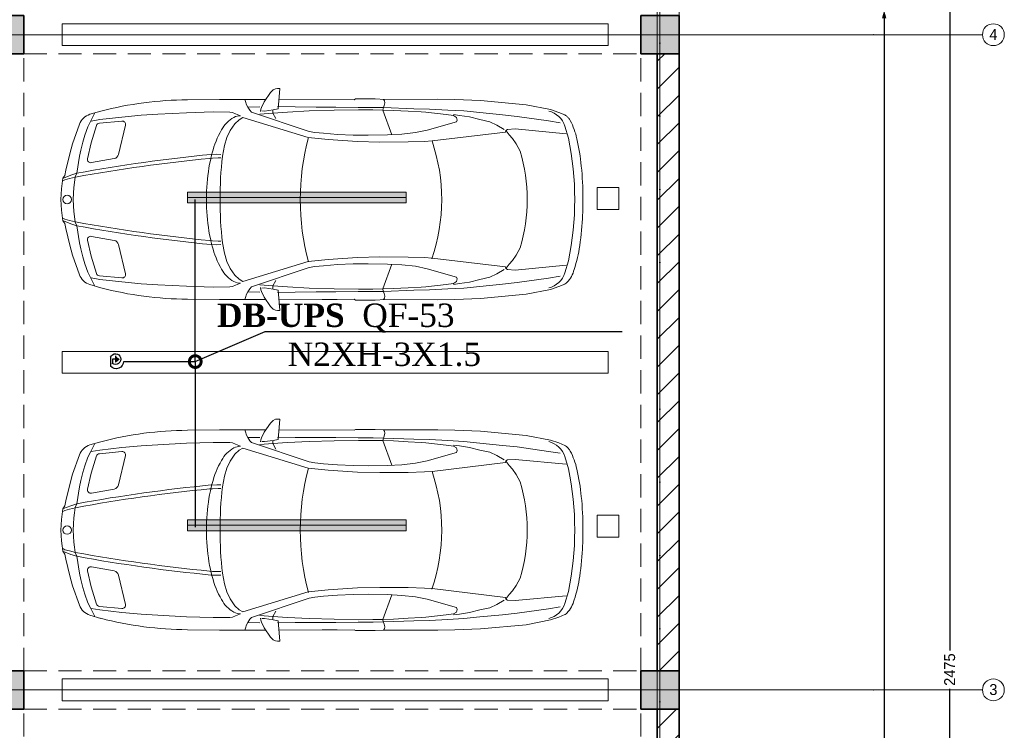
# Model space of a CAD drawing. Header units: inches. Extents: x -101229 to 34922, y -9538 to 27777.
# Tile 52 of 53: x 25906 to 34922, y 5252 to 11760. Entities that reach past the tile are written whole.
import ezdxf
from ezdxf import colors
from ezdxf.entities.mleader import LeaderData, LeaderLine
from ezdxf.enums import TextEntityAlignment as Align
from ezdxf.math import Vec2, Vec3

# ---------------------------------------------------------------- set-up
doc = ezdxf.new("R2010")
doc.units = ezdxf.units.IN
doc.header["$MEASUREMENT"] = 0
doc.linetypes.add('Dot & Dashed', pattern=[670.277762, 317.5, -176.388889, 0, -176.388874])
doc.linetypes.add('Hidden', pattern=[317.5, 211.666667, -105.833333])
for name, color, linetype in [('- განათება', 7, 'Continuous'), ('Dimensioning - General', 7, 'Continuous'), ('Structural - Bearing', 7, 'Continuous'), ('Structural - Grid', 7, 'Continuous')]:
    doc.layers.add(name, color=color, linetype=linetype)
for name, color, linetype, lineweight in [('New_2D Drafting - General_Pen_No__2', 8, 'Continuous', 15), ('New_Interior - Furniture _Pen_No__1', 7, 'Continuous', 13), ('Structural - Bearing_Pen_No__1', 7, 'Continuous', 13), ('Structural - Bearing_Pen_No__20', 1, 'Continuous', 0), ('Structural - Bearing_Pen_No__27', 7, 'Continuous', 35)]:
    doc.layers.add(name, color=color, linetype=linetype, lineweight=lineweight)
for name, color, linetype, lineweight, true_color in [('Structural - Bearing_Pen_No__102', 7, 'Continuous', 13, 0xcccccc), ('Structural - Bearing_Pen_No__161', 7, 'Continuous', 13, 0x6a6a6a), ('Structural - Bearing_Pen_No__28', 7, 'Continuous', 35, 0xa80f02), ('Structural - Bearing_Pen_No__81', 7, 'Continuous', 20, 0x6a6a6a), ('Structural - Grid_Pen_No__81', 7, 'Continuous', 20, 0x6a6a6a)]:
    doc.layers.add(name, color=color, linetype=linetype, lineweight=lineweight, true_color=true_color)
doc.styles.add('CT', font='ARIALN.TTF', dxfattribs={"height": 200})
doc.styles.add('GENERATED_STYLE_3', font='txt')
doc.dimstyles.new('GENERATED_STYLE__1', dxfattribs={"dimtxt": 100, "dimasz": 76, "dimexe": 0.18, "dimexo": 0.0625, "dimgap": 0, "dimtad": 0, "dimdec": 0, "dimlfac": 0.1, "dimzin": 0, "dimdsep": 46, "dimtxsty": 'GENERATED_STYLE_3', "dimblk": 'ARROWHEAD_5', "dimblk1": 'ARROWHEAD_5', "dimblk2": 'ARROWHEAD_5', "dimcen": 0.09, "dimse1": 1, "dimse2": 1, "dimclrd": 7, "dimclre": 7, "dimclrt": 7, "dimadec": 0, "dimazin": 0, "dimtfac": 1, "dimtdec": 4, "dimtmove": 0, "dimatfit": 3, "dimfxl": 1, "dimtolj": 1, "dimtzin": 0, "dimarcsym": 0})
pattern_1 = [(45, (0, 0), (-127.2792, 127.2792), [])]

# ---------------------------------------------------------------- blocks, each defined once
blk = doc.blocks.new('Slab_1', base_point=(-47183.8, 14488))
at = {"layer": 'Structural - Bearing_Pen_No__1', "color": 7, "linetype": 'Continuous', "lineweight": 13, "flags": 128}
blk.add_lwpolyline([(-47183.8, 14488), (1166.2, 14488), (1166.2, 32488), (1166.2, 39238), (-26465.1, 39238), (-29183.8, 32838), (-47183.8, 32838)], close=True, dxfattribs=at)
blk = doc.blocks.new('Wall_5', base_point=(1166.2, 14488))
at = {"layer": 'Structural - Bearing', "linetype": 'Continuous', "lineweight": 0, "true_color": 0x000000}
h = blk.add_hatch(dxfattribs=at)
h.set_pattern_fill('MASONRY_BLOCK', color=18, style=0, pattern_type=2)
h.set_pattern_definition(pattern_1)
h.paths.add_polyline_path([(966.2, 26838), (1166.2, 26838), (1166.2, 32488), (966.2, 32488)])
h = blk.add_hatch(dxfattribs=at)
h.set_pattern_fill('MASONRY_BLOCK', color=18, style=0, pattern_type=2)
h.set_pattern_definition(pattern_1)
h.paths.add_polyline_path([(966.2, 26488), (966.2, 20838), (1166.2, 20838), (1166.2, 26488)])
at = {"layer": 'Structural - Bearing_Pen_No__27', "color": 7, "linetype": 'Continuous', "lineweight": 35, "flags": 128}
for points in [[(966.2, 32488), (966.2, 26838)], [(1166.2, 26838), (1166.2, 32488)], [(966.2, 26488), (966.2, 20838)], [(1166.2, 20838), (1166.2, 26488)]]:
    blk.add_lwpolyline(points, dxfattribs=at)
blk = doc.blocks.new('Column_32', base_point=(-5008.8, 32663))
at = {"layer": 'Structural - Bearing_Pen_No__161', "linetype": 'Continuous', "lineweight": 0, "true_color": 0x6a6a6a}
blk.add_hatch(color=251, dxfattribs=at).paths.add_polyline_path([(-4833.8, 32488), (-4833.8, 32838), (-5183.8, 32838), (-5183.8, 32488)])
at = {"layer": 'Structural - Bearing_Pen_No__20', "color": 1, "linetype": 'Continuous', "lineweight": 0}
for p, q in [((-5008.8, 32743), (-5008.8, 32918)), ((-5088.8, 32663), (-5263.8, 32663)), ((-4928.8, 32663), (-4753.8, 32663)), ((-5008.8, 32583), (-5008.8, 32408))]:
    blk.add_line(p, q, dxfattribs=at)
blk.add_point((-5008.8, 32663), dxfattribs=at)
at = {"layer": 'Structural - Bearing_Pen_No__28', "color": 14, "linetype": 'Continuous', "lineweight": 35, "true_color": 0xa80f02, "flags": 128}
blk.add_lwpolyline([(-4833.8, 32488), (-4833.8, 32838), (-5183.8, 32838), (-5183.8, 32488)], close=True, dxfattribs=at)
blk = doc.blocks.new('Column_34', base_point=(-5008.8, 26663))
at = {"layer": 'Structural - Bearing_Pen_No__161', "linetype": 'Continuous', "lineweight": 0, "true_color": 0x6a6a6a}
blk.add_hatch(color=251, dxfattribs=at).paths.add_polyline_path([(-4833.8, 26488), (-4833.8, 26838), (-5183.8, 26838), (-5183.8, 26488)])
at = {"layer": 'Structural - Bearing_Pen_No__20', "color": 1, "linetype": 'Continuous', "lineweight": 0}
for p, q in [((-5008.8, 26743), (-5008.8, 26918)), ((-5088.8, 26663), (-5263.8, 26663)), ((-4928.8, 26663), (-4753.8, 26663)), ((-5008.8, 26583), (-5008.8, 26408))]:
    blk.add_line(p, q, dxfattribs=at)
blk.add_point((-5008.8, 26663), dxfattribs=at)
at = {"layer": 'Structural - Bearing_Pen_No__28', "color": 14, "linetype": 'Continuous', "lineweight": 35, "true_color": 0xa80f02, "flags": 128}
blk.add_lwpolyline([(-4833.8, 26488), (-4833.8, 26838), (-5183.8, 26838), (-5183.8, 26488)], close=True, dxfattribs=at)
blk = doc.blocks.new('Column_36', base_point=(991.2, 32663))
at = {"layer": 'Structural - Bearing_Pen_No__161', "linetype": 'Continuous', "lineweight": 0, "true_color": 0x6a6a6a}
blk.add_hatch(color=251, dxfattribs=at).paths.add_polyline_path([(1166.2, 32488), (1166.2, 32838), (816.2, 32838), (816.2, 32488)])
at = {"layer": 'Structural - Bearing_Pen_No__20', "color": 1, "linetype": 'Continuous', "lineweight": 0}
for p, q in [((991.2, 32743), (991.2, 32918)), ((911.2, 32663), (736.2, 32663)), ((1071.2, 32663), (1246.2, 32663)), ((991.2, 32583), (991.2, 32408))]:
    blk.add_line(p, q, dxfattribs=at)
blk.add_point((991.2, 32663), dxfattribs=at)
at = {"layer": 'Structural - Bearing_Pen_No__28', "color": 14, "linetype": 'Continuous', "lineweight": 35, "true_color": 0xa80f02, "flags": 128}
blk.add_lwpolyline([(1166.2, 32488), (1166.2, 32838), (816.2, 32838), (816.2, 32488)], close=True, dxfattribs=at)
blk = doc.blocks.new('Column_38', base_point=(991.2, 26663))
at = {"layer": 'Structural - Bearing_Pen_No__161', "linetype": 'Continuous', "lineweight": 0, "true_color": 0x6a6a6a}
blk.add_hatch(color=251, dxfattribs=at).paths.add_polyline_path([(1166.2, 26488), (1166.2, 26838), (816.2, 26838), (816.2, 26488)])
at = {"layer": 'Structural - Bearing_Pen_No__20', "color": 1, "linetype": 'Continuous', "lineweight": 0}
for p, q in [((991.2, 26743), (991.2, 26918)), ((911.2, 26663), (736.2, 26663)), ((1071.2, 26663), (1246.2, 26663)), ((991.2, 26583), (991.2, 26408))]:
    blk.add_line(p, q, dxfattribs=at)
blk.add_point((991.2, 26663), dxfattribs=at)
at = {"layer": 'Structural - Bearing_Pen_No__28', "color": 14, "linetype": 'Continuous', "lineweight": 35, "true_color": 0xa80f02, "flags": 128}
blk.add_lwpolyline([(1166.2, 26488), (1166.2, 26838), (816.2, 26838), (816.2, 26488)], close=True, dxfattribs=at)
blk = doc.blocks.new('Standard grid marker')
at = {"layer": 'Structural - Grid_Pen_No__81', "color": 251, "linetype": 'Continuous', "lineweight": 20, "true_color": 0x6a6a6a}
for q in [(0, 0), (51328.1, 0)]:
    blk.add_line((1000, 0), q, dxfattribs=at)
blk.add_circle((-100, 0), 100, dxfattribs=at)
blk.add_point((1000, 0), dxfattribs=at)
blk.add_point((1000, 0), dxfattribs=at)
at = {"layer": 'Structural - Grid_Pen_No__81', "color": 251, "lineweight": 20, "true_color": 0x6a6a6a, "style": 'GENERATED_STYLE_3'}
for tag, p in [('AC_MarkerText_1_0', (-100, -144)), ('AC_MarkerText_1_1', (52428.1, -144))]:
    blk.add_attdef(tag, text='', height=100, rotation=180, dxfattribs=at).set_placement(p, align=Align.TOP_CENTER)
blk = doc.blocks.new('Standard grid marker_2')
at = {"layer": 'Structural - Grid_Pen_No__81', "color": 251, "linetype": 'Continuous', "lineweight": 20, "true_color": 0x6a6a6a}
blk.add_line((1000, 0), (27734.9, 0), dxfattribs=at)
at = {"layer": 'Structural - Grid_Pen_No__81', "color": 251, "lineweight": 20, "true_color": 0x6a6a6a, "style": 'GENERATED_STYLE_3'}
for tag, p in [('AC_MarkerText_1_0', (-1.5, -46.7)), ('AC_MarkerText_1_1', (28933.4, -46.7))]:
    blk.add_attdef(tag, text='', height=100, rotation=270, dxfattribs=at).set_placement(p, align=Align.TOP_CENTER)
blk = doc.blocks.new('Parking Place')
at = {"layer": 'New_Interior - Furniture _Pen_No__1', "color": 7, "linetype": 'Continuous', "lineweight": 13, "flags": 128}
for points in [[(1400, 4900), (1600, 4900), (1600, 5100), (1400, 5100)], [(4400, 4900), (4600, 4900), (4600, 5100), (4400, 5100)], [(-100, 0), (100, 0), (100, 5000), (-100, 5000)], [(2900, 0), (3100, 0), (3100, 5000), (2900, 5000)], [(5900, 0), (6100, 0), (6100, 5000), (5900, 5000)]]:
    blk.add_lwpolyline(points, close=True, dxfattribs=at)
blk = doc.blocks.new('Car Symbol 27')
at = {"layer": 'New_Interior - Furniture _Pen_No__1', "color": 7, "linetype": 'Continuous', "lineweight": 13}
for p, q in [((-1983.9, 1016.7), (-2004, 1016.7)), ((-2004, 1016.7), (-1988.6, 830.1)), ((-1964.9, 1014.4), (-1983.9, 1016.7)), ((-1944.8, 1004.3), (-1964.9, 1014.4)), ((-1919.1, 979.7), (-1944.8, 1004.3)), ((-3842.3, 905.7), (-4261.3, 866.7)), ((-3606.5, 915.3), (-3842.3, 905.7)), ((-3450, 918.4), (-3606.5, 915.3)), ((-2966.2, 916.5), (-3450, 918.4)), ((-2876.8, 920.8), (-2966.2, 916.5)), ((-2962.8, 904.3), (-2965.1, 886.4)), ((-2954.6, 917.1), (-2962.8, 904.3)), ((-2695.9, 920.8), (-2876.8, 920.8)), ((-2685.9, 914), (-2695.9, 920.8)), ((-1998.6, 917.2), (-2684.7, 914.1)), ((-2392, 914.8), (-2530.4, 914.8)), ((-1861.1, 895.8), (-1919.1, 979.7)), ((-1452.9, 917.2), (-1876.8, 917.1)), ((-1689.1, 897.8), (-1685.5, 917.1)), ((-1158.3, 913.1), (-1452.9, 917.2)), ((-4482.6, 822.9), (-4559.4, 797.3)), ((-4261.3, 866.7), (-4482.6, 822.9)), ((-3542.9, 819.2), (-3688.1, 810.5)), ((-3376.4, 827.9), (-3542.9, 819.2)), ((-3232.2, 831), (-3376.4, 827.9)), ((-3232.2, 831), (-2953.9, 842)), ((-3044.7, 815.7), (-3179.4, 807.8)), ((-2946.2, 819.4), (-3044.7, 815.7)), ((-2946.2, 819.4), (-3028.5, 593.2)), ((-2965.1, 886.4), (-2960.7, 860.7)), ((-2960.7, 860.7), (-2951.8, 839.5)), ((-2857.9, 843.8), (-2953.9, 842)), ((-2951.8, 839.5), (-2946.2, 819.4)), ((-2855.6, 820.2), (-2946.2, 819.4)), ((-2721.6, 843.6), (-2857.9, 843.8)), ((-2725.4, 821.1), (-2855.6, 820.2)), ((-2503.2, 817.7), (-2725.4, 821.1)), ((-2518.2, 846.6), (-2721.6, 843.6)), ((-2338.3, 846.3), (-2518.2, 846.6)), ((-2272.6, 811.5), (-2503.2, 817.7)), ((-2146.2, 848.2), (-2338.3, 846.3)), ((-2074.4, 801.2), (-2272.6, 811.5)), ((-1984.1, 850.2), (-2146.2, 848.2)), ((-1988.6, 830.1), (-1942.8, 821.1)), ((-1942.8, 821.1), (-1863.5, 809.8)), ((-1940.6, 820), (-1940.7, 790.9)), ((-1835.5, 843.2), (-1861.1, 895.8)), ((-1830, 826.5), (-1835.5, 843.2)), ((-1828.9, 806.4), (-1830, 826.5)), ((-1710.4, 846.4), (-1821, 848.8)), ((-1744, 800.6), (-1728.3, 817.4)), ((-1728.3, 817.4), (-1710.4, 846.4)), ((-1710.4, 846.4), (-1700.3, 867.6)), ((-1700.3, 867.6), (-1689.1, 897.8)), ((-4559.4, 797.3), (-4613.8, 774.1)), ((-4178.7, 761), (-4464.9, 720.2)), ((-4042.4, 775.3), (-4178.7, 761)), ((-3835.7, 796.2), (-4042.4, 775.3)), ((-3836.9, 731.4), (-3927.4, 711.5)), ((-3740.8, 755.9), (-3836.9, 731.4)), ((-3688.1, 810.5), (-3835.7, 796.2)), ((-3649.1, 770.2), (-3740.8, 755.9)), ((-3594.3, 778), (-3649.1, 770.2)), ((-3623.4, 751.2), (-3627.8, 727.5)), ((-3627.8, 727.5), (-3621.3, 709.9)), ((-3593.2, 767.9), (-3623.4, 751.2)), ((-3528.4, 777.9), (-3593.2, 767.9)), ((-3340.7, 798.8), (-3528.4, 777.9)), ((-3298.8, 802), (-3340.7, 798.8)), ((-3179.4, 807.8), (-3298.8, 802)), ((-2272.8, 623.8), (-1744, 800.6)), ((-1665.9, 750.2), (-2265.1, 566.8)), ((-1940.7, 790.9), (-2074.4, 801.2)), ((-1940.7, 790.9), (-1968.7, 741.8)), ((-1821, 782), (-1940.7, 790.9)), ((-1863.5, 809.8), (-1838.9, 810.8)), ((-1631.2, 730.1), (-1665.9, 750.2)), ((-1643.5, 767), (-1599.9, 784.8)), ((-1593.7, 694.3), (-1631.2, 730.1)), ((-1599.9, 784.8), (-1570.8, 798.1)), ((-1570.8, 798.1), (-1546.2, 800.3)), ((-1546.2, 800.3), (-1393.1, 802.3)), ((-1393.1, 802.3), (-1150.7, 794.1)), ((-1150.7, 794.1), (-888.1, 780.2)), ((-888.1, 780.2), (-734, 771.1)), ((-734, 771.1), (-558.6, 755.1)), ((-558.6, 755.1), (-356.4, 731.3)), ((-264.4, 779.9), (-366.4, 808.7)), ((-356.4, 731.3), (-275.9, 717.8)), ((-309.9, 792.7), (-273.7, 720)), ((-4647.2, 561.8), (-4614.1, 671.9)), ((-4159.9, 645.9), (-4625.9, 602)), ((-4464.9, 720.2), (-4571, 702.5)), ((-4088.4, 641.3), (-4159.9, 645.9)), ((-4075, 632.4), (-4088.4, 641.3)), ((-4070.6, 617.8), (-4075, 632.4)), ((-3991.2, 681.4), (-4057.1, 642.4)), ((-3927.4, 711.5), (-3991.2, 681.4)), ((-3621.3, 709.9), (-3352.1, 634.5)), ((-3352.1, 634.5), (-3247.1, 612)), ((-1548.7, 631.6), (-1593.7, 694.3)), ((-1519.8, 566.7), (-1548.7, 631.6)), ((-527.7, 412.9), (-590.8, 681.2)), ((-352.2, 699.1), (-558.9, 718)), ((-326.2, 678.2), (-276.9, 520.2)), ((-273.7, 720), (-247, 666.3)), ((-247, 666.3), (-219.2, 588.1)), ((-170.9, 688.4), (-107, 510.6)), ((-4134.4, 557.6), (-4168, 508.5)), ((-4105.3, 591.1), (-4134.4, 557.6)), ((-4077.3, 627.9), (-4105.3, 591.1)), ((-3398.1, 536.3), (-4070.6, 617.8)), ((-3247.1, 612), (-3122, 598.4)), ((-3122, 598.4), (-2990.8, 591.1)), ((-2990.8, 591.1), (-2812.5, 587.9)), ((-2812.5, 587.9), (-2677.3, 589.9)), ((-2445.7, 548.9), (-2714.5, 530.5)), ((-2677.3, 589.9), (-2533.2, 596.3)), ((-2533.2, 596.3), (-2404.7, 606.2)), ((-2265, 566.8), (-2445.7, 548.9)), ((-2404.7, 606.2), (-2324.2, 615)), ((-2324.2, 615), (-2272.8, 623.8)), ((-1496.4, 493), (-1519.8, 566.7)), ((-219.2, 588.1), (-200.3, 525.5)), ((-4168, 508.5), (-4205, 441.5)), ((-3328.4, 532.4), (-3398.1, 536.3)), ((-3178.7, 527.2), (-3328.4, 532.4)), ((-2919.6, 526), (-3178.7, 527.2)), ((-2714.5, 530.5), (-2919.6, 526)), ((-1478.7, 395.7), (-1496.4, 493)), ((-244, 373.6), (-276.9, 520.2)), ((-200.3, 525.5), (-181.4, 452.8)), ((-181.4, 452.8), (-170.3, 395.8)), ((-107, 510.6), (-80.3, 418)), ((-1426.2, 414.6), (-1463, 412.5)), ((-1440.4, 380.1), (-1463, 380.1)), ((-1386.8, 378.5), (-1440.4, 380.1)), ((-1374.8, 412.3), (-1426.2, 414.6)), ((-1360, 376.2), (-1386.8, 378.5)), ((-278.6, 337.5), (-487.9, 375.2)), ((-170.3, 395.8), (-146, 240.5)), ((-46.5, 267.1), (-80.3, 418)), ((-146, 240.5), (-131.5, 206.9)), ((-89.5, 222.8), (-146, 240.5)), ((-133.7, 204.7), (-77.9, 191.2)), ((-131.5, 206.9), (-124.9, 156.6)), ((-23.1, 195.6), (-89.5, 222.8)), ((-77.9, 191.2), (-36.6, 180)), ((-46.5, 267.1), (-35, 221.2)), ((-18.7, 194.4), (-35, 221.2)), ((-124.9, 156.6), (-118.3, 110.8)), ((-118.3, 110.8), (-115, 57.2)), ((-36.6, 180), (-18.7, 169.9)), ((-115, 57.2), (-112.5, 0)), ((-118.3, -110.8), (-115, -57.2)), ((-115, -57.2), (-112.5, 0)), ((-131.5, -206.9), (-124.9, -156.6)), ((-124.9, -156.6), (-118.3, -110.8)), ((-77.9, -191.2), (-36.6, -180)), ((-36.6, -180), (-18.7, -169.9)), ((-170.3, -395.8), (-146, -240.5)), ((-146, -240.5), (-131.5, -206.9)), ((-89.5, -222.8), (-146, -240.5)), ((-133.7, -204.7), (-77.9, -191.2)), ((-23.1, -195.6), (-89.5, -222.8)), ((-46.5, -267.1), (-80.3, -418)), ((-46.5, -267.1), (-35, -221.2)), ((-18.7, -194.4), (-35, -221.2)), ((-278.6, -337.5), (-487.9, -375.2)), ((-4168, -508.5), (-4205, -441.5)), ((-1478.7, -395.7), (-1496.4, -493)), ((-1440.4, -380.1), (-1463, -380.1)), ((-1426.2, -414.6), (-1463, -412.5)), ((-1386.8, -378.5), (-1440.4, -380.1)), ((-1374.8, -412.3), (-1426.2, -414.6)), ((-1360, -376.2), (-1386.8, -378.5)), ((-527.7, -412.9), (-590.8, -681.2)), ((-244, -373.6), (-276.9, -520.2)), ((-181.4, -452.8), (-170.3, -395.8)), ((-107, -510.6), (-80.3, -418)), ((-4134.4, -557.6), (-4168, -508.5)), ((-3398.1, -536.3), (-4070.6, -617.8)), ((-3328.4, -532.4), (-3398.1, -536.3)), ((-3178.7, -527.2), (-3328.4, -532.4)), ((-2919.6, -526), (-3178.7, -527.2)), ((-2714.5, -530.5), (-2919.6, -526)), ((-2445.7, -548.9), (-2714.5, -530.5)), ((-1496.4, -493), (-1519.8, -566.7)), ((-326.2, -678.2), (-276.9, -520.2)), ((-219.2, -588.1), (-200.3, -525.5)), ((-200.3, -525.5), (-181.4, -452.8)), ((-170.9, -688.4), (-107, -510.6)), ((-4647.2, -561.8), (-4614.1, -671.9)), ((-4159.9, -645.9), (-4625.9, -602)), ((-4105.3, -591.1), (-4134.4, -557.6)), ((-4077.3, -627.9), (-4105.3, -591.1)), ((-4070.6, -617.8), (-4075, -632.4)), ((-3352.1, -634.5), (-3247.1, -612)), ((-3247.1, -612), (-3122, -598.4)), ((-3122, -598.4), (-2990.8, -591.1)), ((-2946.2, -819.4), (-3028.5, -593.2)), ((-2990.8, -591.1), (-2812.5, -587.9)), ((-2812.5, -587.9), (-2677.3, -589.9)), ((-2677.3, -589.9), (-2533.2, -596.3)), ((-2533.2, -596.3), (-2404.7, -606.2)), ((-2265, -566.8), (-2445.7, -548.9)), ((-2404.7, -606.2), (-2324.2, -615)), ((-2324.2, -615), (-2272.8, -623.8)), ((-2272.8, -623.8), (-1744, -800.6)), ((-1665.9, -750.2), (-2265.1, -566.8)), ((-1519.8, -566.7), (-1548.7, -631.6)), ((-247, -666.3), (-219.2, -588.1)), ((-4464.9, -720.2), (-4571, -702.5)), ((-4178.7, -761), (-4464.9, -720.2)), ((-4088.4, -641.3), (-4159.9, -645.9)), ((-4075, -632.4), (-4088.4, -641.3)), ((-3991.2, -681.4), (-4057.1, -642.4)), ((-3927.4, -711.5), (-3991.2, -681.4)), ((-3836.9, -731.4), (-3927.4, -711.5)), ((-3627.8, -727.5), (-3621.3, -709.9)), ((-3621.3, -709.9), (-3352.1, -634.5)), ((-1593.7, -694.3), (-1631.2, -730.1)), ((-1548.7, -631.6), (-1593.7, -694.3)), ((-352.2, -699.1), (-558.9, -718)), ((-356.4, -731.3), (-275.9, -717.8)), ((-309.9, -792.7), (-273.7, -720)), ((-273.7, -720), (-247, -666.3)), ((-4559.4, -797.3), (-4613.8, -774.1)), ((-4482.6, -822.9), (-4559.4, -797.3)), ((-4042.4, -775.3), (-4178.7, -761)), ((-3835.7, -796.2), (-4042.4, -775.3)), ((-3740.8, -755.9), (-3836.9, -731.4)), ((-3688.1, -810.5), (-3835.7, -796.2)), ((-3649.1, -770.2), (-3740.8, -755.9)), ((-3542.9, -819.2), (-3688.1, -810.5)), ((-3594.3, -778), (-3649.1, -770.2)), ((-3623.4, -751.2), (-3627.8, -727.5)), ((-3593.2, -767.9), (-3623.4, -751.2)), ((-3528.4, -777.9), (-3593.2, -767.9)), ((-3340.7, -798.8), (-3528.4, -777.9)), ((-3298.8, -802), (-3340.7, -798.8)), ((-3179.4, -807.8), (-3298.8, -802)), ((-3044.7, -815.7), (-3179.4, -807.8)), ((-2074.4, -801.2), (-2272.6, -811.5)), ((-1940.7, -790.9), (-2074.4, -801.2)), ((-1940.7, -790.9), (-1968.7, -741.8)), ((-1942.8, -821.1), (-1863.5, -809.8)), ((-1821, -782), (-1940.7, -790.9)), ((-1940.6, -820), (-1940.7, -790.9)), ((-1863.5, -809.8), (-1838.9, -810.8)), ((-1828.9, -806.4), (-1830, -826.5)), ((-1744, -800.6), (-1728.3, -817.4)), ((-1631.2, -730.1), (-1665.9, -750.2)), ((-1643.5, -767), (-1599.9, -784.8)), ((-1599.9, -784.8), (-1570.8, -798.1)), ((-1570.8, -798.1), (-1546.2, -800.3)), ((-1546.2, -800.3), (-1393.1, -802.3)), ((-1393.1, -802.3), (-1150.7, -794.1)), ((-1150.7, -794.1), (-888.1, -780.2)), ((-888.1, -780.2), (-734, -771.1)), ((-734, -771.1), (-558.6, -755.1)), ((-558.6, -755.1), (-356.4, -731.3)), ((-264.4, -779.9), (-366.4, -808.7)), ((-4261.3, -866.7), (-4482.6, -822.9)), ((-3842.3, -905.7), (-4261.3, -866.7)), ((-3376.4, -827.9), (-3542.9, -819.2)), ((-3232.2, -831), (-3376.4, -827.9)), ((-3232.2, -831), (-2953.9, -842)), ((-2946.2, -819.4), (-3044.7, -815.7)), ((-2965.1, -886.4), (-2960.7, -860.7)), ((-2962.8, -904.3), (-2965.1, -886.4)), ((-2960.7, -860.7), (-2953.9, -841)), ((-2953.9, -841), (-2946.2, -819.4)), ((-2857.9, -843.8), (-2953.9, -842)), ((-2855.6, -820.2), (-2946.2, -819.4)), ((-2721.6, -843.6), (-2857.9, -843.8)), ((-2725.4, -821.1), (-2855.6, -820.2)), ((-2503.2, -817.7), (-2725.4, -821.1)), ((-2518.2, -846.6), (-2721.6, -843.6)), ((-2338.3, -846.3), (-2518.2, -846.6)), ((-2272.6, -811.5), (-2503.2, -817.7)), ((-2146.2, -848.2), (-2338.3, -846.3)), ((-1984.1, -850.2), (-2146.2, -848.2)), ((-2004, -1016.7), (-1988.6, -830.1)), ((-1988.6, -830.1), (-1942.8, -821.1)), ((-1861.1, -895.8), (-1919.1, -979.7)), ((-1835.5, -843.2), (-1861.1, -895.8)), ((-1830, -826.5), (-1835.5, -843.2)), ((-1710.4, -846.4), (-1821, -848.8)), ((-1728.3, -817.4), (-1710.4, -846.4)), ((-1710.4, -846.4), (-1700.3, -867.6)), ((-1700.3, -867.6), (-1689.1, -897.8)), ((-1689.1, -897.8), (-1685.5, -917.1)), ((-3606.5, -915.3), (-3842.3, -905.7)), ((-3450, -918.4), (-3606.5, -915.3)), ((-2966.2, -916.5), (-3450, -918.4)), ((-2876.8, -920.8), (-2966.2, -916.5)), ((-2954.6, -917.1), (-2962.8, -904.3)), ((-2695.9, -920.8), (-2876.8, -920.8)), ((-2685.9, -914), (-2695.9, -920.8)), ((-1998.6, -917.2), (-2684.7, -914.1)), ((-1919.1, -979.7), (-1944.8, -1004.3)), ((-1452.9, -917.2), (-1876.8, -917.1)), ((-1158.3, -913.1), (-1452.9, -917.2)), ((-1983.9, -1016.7), (-2004, -1016.7)), ((-1964.9, -1014.4), (-1983.9, -1016.7)), ((-1944.8, -1004.3), (-1964.9, -1014.4))]:
    blk.add_line(p, q, dxfattribs=at)
blk.add_circle((-57.9, 0), 39.1, dxfattribs=at)
for centre, radius, start, end in [((-1180, -2307.9), 3221, 75.36916, 89.61475), ((-4414.7, 561.8), 296, 137.75303, 164.57297), ((-4582.5, 705.3), 75.7, 116.25641, 132.7691), ((-4592, 723), 55.5, 112.99171, 115.54645), ((-4422.6, 614.3), 200, 102.99813, 163.26146), ((-1643.5, 634.9), 132, 62.67134, 90), ((-1726.3, 499.8), 290.3, 28.34945, 60.37994), ((-312.1, 637.7), 150, 19.75545, 71.47088), ((-3475.6, 243.3), 1287.3, 162.02808, 171.98842), ((-2192.2, 222.3), 832.4, 14.17197, 29.93663), ((-561.6, 688.1), 30, 84.78088, 193.23643), ((-354.9, 669.2), 30, 17.33175, 84.78183), ((-1944.4, 0), 2760.6, 168.25766, 191.74236), ((-1824.2, 0), 1662.8, 160.97668, 198.81628), ((-4369.4, 3.8), 2178.3, 344.82831, 15.10448), ((-2142.2, 34.3), 2636.9, 171.5296, 177.69036), ((-2728.8, 0), 1540.8, 163.34768, 196.65231), ((-5076.2, 0), 3619.2, 353.72275, 6.27725), ((-2877.3, 33.6), 1542.9, 4.31369, 14.73835), ((-2771.5, -14053.9), 14533.5, 79.59238, 84.48533), ((-2753.7, -14059.8), 14503.1, 79.59238, 84.48533), ((-479.1, 424.4), 50, 193.23683, 259.79265), ((-273.3, 367), 30, 259.79184, 12.65608), ((-1021.6, 0), 1021.6, 349.02719, 10.97288), ((-1532.9, 0), 3247.1, 177.51962, 180.00085), ((-3210.7, 0), 1877.9, 355.42992, 4.56993), ((-1505.4, 0), 3274.6, 179.99999, 180.16706), ((-1731, -5.1), 3049, 180.08431, 185.67459), ((-2877.3, -33.6), 1542.9, 345.26146, 355.68616), ((-2771.5, 14053.9), 14533.5, 275.51468, 280.40763), ((-2753.7, 14059.8), 14503.1, 275.51468, 280.40763), ((-2887.2, -128.9), 1886.2, 185.40305, 193.11311), ((-273.3, -367), 30, 347.34436, 100.20808), ((-2192.2, -222.3), 832.4, 330.06304, 345.82785), ((-479.1, -424.4), 50, 100.20739, 166.76344), ((-4110.2, -426.5), 627.7, 191.99187, 208.13274), ((-4422.6, -614.3), 200, 196.73854, 257.00187), ((-1726.3, -499.8), 290.3, 299.61936, 331.65022), ((-561.6, -688.1), 30, 166.76402, 275.21908), ((-354.9, -669.2), 30, 275.21817, 342.66825), ((-312.1, -637.7), 150, 288.52909, 340.24455), ((-4489.4, -620.3), 202.1, 210.34692, 218.91286), ((-4557.5, -675.7), 114.3, 218.74756, 231.27811), ((-4587, -712.5), 67.2, 231.27361, 246.53558), ((-1643.5, -634.9), 132, 269.99959, 297.32769), ((-1180, 2307.9), 3221, 270.38525, 284.63084)]:
    blk.add_arc(centre, radius, start, end, dxfattribs=at)
blk = doc.blocks.new('Beam_1', base_point=(991.2, 14663))
at = {"layer": 'Structural - Bearing_Pen_No__102', "color": 254, "linetype": 'Hidden', "lineweight": 13, "true_color": 0xcccccc}
for p, q in [((1166.2, 14488), (1166.2, 39096.2)), ((816.2, 26838), (816.2, 32488)), ((816.2, 20838), (816.2, 26488))]:
    blk.add_line(p, q, dxfattribs=at)
at = {"layer": 'Structural - Bearing_Pen_No__81', "color": 251, "linetype": 'Dot & Dashed', "lineweight": 20, "true_color": 0x6a6a6a}
blk.add_line((991.2, 14663), (991.2, 39096.2), dxfattribs=at)
blk = doc.blocks.new('Beam_2', base_point=(-5008.8, 14663))
at = {"layer": 'Structural - Bearing_Pen_No__102', "color": 254, "linetype": 'Hidden', "lineweight": 13, "true_color": 0xcccccc}
for p, q in [((-4833.8, 26838), (-4833.8, 32488)), ((-4833.8, 20838), (-4833.8, 26488))]:
    blk.add_line(p, q, dxfattribs=at)
blk = doc.blocks.new('Beam_12', base_point=(-47008.8, 26663))
at = {"layer": 'Structural - Bearing_Pen_No__102', "color": 254, "linetype": 'Hidden', "lineweight": 13, "true_color": 0xcccccc}
for p, q in [((-4833.8, 26838), (816.2, 26838)), ((-4833.8, 26488), (816.2, 26488))]:
    blk.add_line(p, q, dxfattribs=at)
at = {"layer": 'Structural - Bearing_Pen_No__81', "color": 251, "linetype": 'Dot & Dashed', "lineweight": 20, "true_color": 0x6a6a6a}
blk.add_line((-47008.8, 26663), (991.2, 26663), dxfattribs=at)
blk = doc.blocks.new('Beam_13', base_point=(-47008.8, 32663))
at = {"layer": 'Structural - Bearing_Pen_No__102', "color": 254, "linetype": 'Hidden', "lineweight": 13, "true_color": 0xcccccc}
blk.add_line((-4833.8, 32488), (816.2, 32488), dxfattribs=at)
at = {"layer": 'Structural - Bearing_Pen_No__81', "color": 251, "linetype": 'Dot & Dashed', "lineweight": 20, "true_color": 0x6a6a6a}
blk.add_line((-47008.8, 32663), (991.2, 32663), dxfattribs=at)
blk = doc.blocks.new('ARROWHEAD_5')
at = {"linetype": 'Continuous', "lineweight": 0}
blk.add_hatch(color=0, dxfattribs=at).paths.add_polyline_path([(-1, 0.2679), (0, 0), (-1, -0.2679)])
at = {"color": 0, "linetype": 'Continuous', "lineweight": 0}
blk.add_line((0, 0), (-1, 0), dxfattribs=at)
blk = doc.blocks.new('*D191')
at = {"layer": 'Defpoints', "color": 0, "linetype": 'Continuous', "transparency": 16777216}
for p in [(31943.7, 11847.3), (33821.8, 11847.3), (31943.7, -6552.7)]:
    blk.add_point(p, dxfattribs=at)
at = {"layer": 'Dimensioning - General', "color": 7, "linetype": 'Continuous', "lineweight": -2, "transparency": 16777216}
for p, q in [((33821.8, 11771.3), (33821.8, 2793.2)), ((33821.8, -6476.7), (33821.8, 2459.9))]:
    blk.add_line(p, q, dxfattribs=at)
at = {"layer": 'Dimensioning - General', "color": 7, "linetype": 'Continuous', "lineweight": -2, "transparency": 16777216, "xscale": 76.00000000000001, "yscale": 76.00000000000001, "zscale": 76.00000000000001}
for p, rotation in [((33821.8, 11847.3), 90), ((33821.8, -6552.7), 270)]:
    blk.add_blockref('ARROWHEAD_5', p, dxfattribs=dict(at, rotation=rotation))
at = {"layer": 'Dimensioning - General', "color": 7, "linetype": 'Continuous', "lineweight": 13, "transparency": 16777216, "insert": (33821.8, 2626.6), "char_height": 100, "attachment_point": 5, "rotation": 90, "style": 'GENERATED_STYLE_3'}
blk.add_mtext('\\A1;1840', dxfattribs=at)
blk = doc.blocks.new('*D194')
at = {"layer": 'Defpoints', "color": 0, "linetype": 'Continuous', "transparency": 16777216}
for p in [(31943.7, 18197.3), (34421.8, 18197.3), (31943.7, -6552.7)]:
    blk.add_point(p, dxfattribs=at)
at = {"layer": 'Dimensioning - General', "color": 7, "linetype": 'Continuous', "lineweight": -2, "transparency": 16777216}
for p, q in [((34421.8, 18121.3), (34421.8, 5984.4)), ((34421.8, -6476.7), (34421.8, 5632))]:
    blk.add_line(p, q, dxfattribs=at)
at = {"layer": 'Dimensioning - General', "color": 7, "linetype": 'Continuous', "lineweight": -2, "transparency": 16777216, "xscale": 76.00000000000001, "yscale": 76.00000000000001, "zscale": 76.00000000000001}
for p, rotation in [((34421.8, 18197.3), 90), ((34421.8, -6552.7), 270)]:
    blk.add_blockref('ARROWHEAD_5', p, dxfattribs=dict(at, rotation=rotation))
at = {"layer": 'Dimensioning - General', "color": 7, "linetype": 'Continuous', "lineweight": 13, "transparency": 16777216, "insert": (34421.8, 5808.2), "char_height": 100, "attachment_point": 5, "rotation": 90, "style": 'GENERATED_STYLE_3'}
blk.add_mtext('\\A1;2475', dxfattribs=at)
blk = doc.blocks.new('მოძრაობის დეტექტორი')
at = {"layer": '- განათება'}
h = blk.add_hatch(color=6, dxfattribs=at)
h.dxf.hatch_style = 1
h.paths.add_polyline_path([(-100, -1), (1, -123), (100, 1)])
at = {"layer": '- განათება', "color": 6}
for p, q in [((-100, -1), (100, 1)), ((-58, 165), (233, 165)), ((0, 106), (143, 106)), ((1, -123), (100, 1))]:
    blk.add_line(p, q, dxfattribs=at)
blk.add_lwpolyline([(0, 0), (0, 106)], dxfattribs=at)
for centre, radius, start, end in [((3, 0), 176, 110.3272, 37.1447), ((77, -23), 245, 270.0765, 50.2358)]:
    blk.add_arc(centre, radius, start, end, dxfattribs=at)
blk = doc.blocks.new('მოძრაობის დედექტორი')
at = {"layer": '- განათება', "color": 6}
blk.add_blockref('მოძრაობის დეტექტორი', (0, 0), dxfattribs=at)
blk = doc.blocks.new('_DotSmall')
at = {"color": 0, "linetype": 'ByBlock', "const_width": 0.5}
blk.add_lwpolyline([(-0.0625, 0, 1), (0.0625, 0, 1)], format="xyb", close=True, dxfattribs=at)

msp = doc.modelspace()

# ---------------------------------------------------------------- hatches: boundary and pattern name
at = {"layer": '- განათება', "linetype": 'Continuous', "lineweight": 0, "true_color": 0xbfbf00}
for points in [[(27443.71602, 10081.72377), (27443.71602, 10181.72377), (29443.71602, 10181.72377), (29443.71602, 10081.72377)], [(27443.71602, 7079.42742), (27443.71602, 7179.42742), (29443.71602, 7179.42742), (29443.71602, 7079.42742)]]:
    msp.add_hatch(color=52, dxfattribs=at).paths.add_polyline_path(points)

# ---------------------------------------------------------------- linework, layer by layer
at = {"layer": '- განათება', "color": 7, "linetype": 'Continuous', "lineweight": 13}
for p, q in [((27443.71602, 10131.72377), (29443.71602, 10131.72377)), ((27443.71602, 7129.42742), (29443.71602, 7129.42742))]:
    msp.add_line(p, q, dxfattribs=at)
at = {"layer": '- განათება', "color": 1}
for points in [[(26858.25739, 8628.69607), (27513.53972, 8628.69607), (27513.53972, 10114.0308)], [(27513.53972, 8628.69607), (27513.53972, 7111.73446)]]:
    msp.add_lwpolyline(points, dxfattribs=at)
at = {"layer": '- განათება', "color": 8, "linetype": 'Continuous', "lineweight": 15, "flags": 128}
for points in [[(27443.71602, 10081.72377), (27443.71602, 10181.72377), (29443.71602, 10181.72377), (29443.71602, 10081.72377)], [(27443.71602, 7079.42742), (27443.71602, 7179.42742), (29443.71602, 7179.42742), (29443.71602, 7079.42742)]]:
    msp.add_lwpolyline(points, close=True, dxfattribs=at)
at = {"layer": 'New_2D Drafting - General_Pen_No__2', "color": 8, "linetype": 'Continuous', "lineweight": 15, "flags": 128}
msp.add_lwpolyline([(31743.71602, -6352.71606), (31743.71602, 17997.28394), (4444.69471, 17997.28394), (1811.01254, 11797.28394), (1811.01254, 11597.28394), (-4056.28398, 11597.28394), (-4056.28398, 5447.28396), (-10206.28398, 5447.27184), (-10195.74273, -6352.71606)], close=True, dxfattribs=at)

# ---------------------------------------------------------------- block references
at = {"layer": '- განათება', "color": 6, "xscale": -0.2773570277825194, "yscale": 0.2773570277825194, "zscale": 0.2773570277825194, "rotation": 90}
msp.add_blockref('მოძრაობის დედექტორი', (26783.91315, 8652.43669), dxfattribs=at)
at = {"layer": 'New_Interior - Furniture _Pen_No__1', "color": 7, "linetype": 'Continuous', "lineweight": 13, "xscale": -1, "zscale": 1000, "rotation": 270}
for p in [(26293.71602, 5622.28394), (26293.71602, -377.71606)]:
    msp.add_blockref('Parking Place', p, dxfattribs=at)
at = {"layer": 'New_Interior - Furniture _Pen_No__1', "color": 7, "linetype": 'Continuous', "lineweight": 13, "zscale": 1000, "rotation": 180}
for p in [(26283.6819, 10113.20637), (26283.6819, 7086.34906)]:
    msp.add_blockref('Car Symbol 27', p, dxfattribs=at)
at = {"layer": 'Structural - Bearing', "color": 7, "linetype": 'Continuous', "lineweight": 13}
msp.add_blockref('Slab_1', (-16406.28398, -6552.71606), dxfattribs=at)
at = {"layer": 'Structural - Bearing', "color": 254, "lineweight": 13, "true_color": 0xcccccc}
for name, p in [('Beam_2', (25768.71602, -6377.71606)), ('Beam_1', (31768.71602, -6377.71606)), ('Beam_13', (-16231.28398, 11622.28394)), ('Beam_12', (-16231.28398, 5622.28394))]:
    msp.add_blockref(name, p, dxfattribs=at)
at = {"layer": 'Structural - Bearing', "color": 7, "lineweight": 35}
msp.add_blockref('Wall_5', (31943.71602, -6552.71606), dxfattribs=at)
at = {"layer": 'Structural - Bearing', "color": 14, "lineweight": 35, "true_color": 0xa80f02}
for name, p in [('Column_32', (25768.71602, 11622.28394)), ('Column_36', (31768.71602, 11622.28394)), ('Column_34', (25768.71602, 5622.28394)), ('Column_38', (31768.71602, 5622.28394))]:
    msp.add_blockref(name, p, dxfattribs=at)
at = {"layer": 'Structural - Grid', "color": 8, "linetype": 'Continuous', "lineweight": 15, "zscale": 1000, "rotation": 90}
msp.add_blockref('Standard grid marker_2', (31768.71602, -9337.64184), dxfattribs=at)
at = {"layer": 'Structural - Grid', "color": 8, "linetype": 'Continuous', "lineweight": 15}
ref = msp.add_blockref('Standard grid marker', (34721.7883, 11622.28394), dxfattribs=dict(at, zscale=1000, rotation=180))
ref.add_attrib('AC_MarkerText_1', '4', dxfattribs={"layer": 'Structural - Grid_Pen_No__81', "color": 251, "lineweight": 20, "true_color": 0x6a6a6a, "height": 100, "rotation": 360, "style": 'GENERATED_STYLE_3'}).set_placement((34821.7883, 11674.10211), align=Align.TOP_CENTER)
ref = msp.add_blockref('Standard grid marker', (34721.7883, 5622.28394), dxfattribs=dict(at, zscale=1000, rotation=180))
ref.add_attrib('AC_MarkerText_1', '3', dxfattribs={"layer": 'Structural - Grid_Pen_No__81', "color": 251, "lineweight": 20, "true_color": 0x6a6a6a, "height": 100, "rotation": 360, "style": 'GENERATED_STYLE_3'}).set_placement((34821.7883, 5675.4112), align=Align.TOP_CENTER)

# ---------------------------------------------------------------- dimensions: what is measured, and where the dimension line sits
at = {"layer": 'Dimensioning - General', "color": 7, "linetype": 'Continuous', "lineweight": 13}
for base, p2, picture, middle in [((34421.7883, 18197.28394), (31943.71602, 18197.28394), '*D194', (34421.7883, 5808.19343)), ((33821.7883, 11847.28394), (31943.71602, 11847.28394), '*D191', (33821.7883, 2626.57494))]:
    dim = msp.add_linear_dim(base=base, p1=(31943.71602, -6552.71606), p2=p2, angle=90, dimstyle='GENERATED_STYLE__1', dxfattribs=at)
    dim.commit()
    dim.dimension.update_dxf_attribs({"geometry": picture, "text_midpoint": middle, "dimtype": 160, "text_rotation": 90})

# ---------------------------------------------------------------- leaders
at = {"layer": '- განათება', "color": 7}
ml = msp.add_multileader_mtext('Standard', dxfattribs=at)
ml.set_content('\\pxt14;{\\fSylfaen|b1|i0|c0|p18;DB-UPS  \\fSylfaen|b0|i0|c0|p18;\\C1;QF-53            \\C7;N2XH-3X1.5}', color=7, style='CT')
ml.set_leader_properties()
ml.set_arrow_properties(name='DOTSMALL')
ml.build(insert=Vec2(0, 0))
ml.multileader.update_dxf_attribs({"has_dogleg": 0, "text_left_attachment_type": 6, "text_right_attachment_type": 6, "dogleg_length": 9, "arrow_head_size": 215.76216})
ctx = ml.context
ctx.base_point, ctx.char_height, ctx.arrow_head_size, ctx.landing_gap_size, ctx.plane_origin = Vec3(28154.47135, 8903.25137), 214.216008, 215.76216, 71.92072, Vec3(10648.05143, -11560.57013)
ctx.left_attachment, ctx.right_attachment, ctx.text_align_type = 6, 6, 1
notes = []
notes.append((ctx, [(1, (1, 1, 0), (28145.47135, 8903.25137), (1, 0), 9, [(2, [(27513.53972, 8628.69607)], 0, [])])]))
ctx.mtext.insert, ctx.mtext.width, ctx.mtext.defined_height, ctx.mtext.alignment, ctx.mtext.flow_direction = Vec3(29245.44842, 9160.31058), 3165.613385, 305.10903, 2, 5
for ctx, leaders in notes:
    for number, flags, end, landing, length, lines in leaders:
        leader = LeaderData()
        leader.index, (leader.has_last_leader_line, leader.has_dogleg_vector, leader.attachment_direction) = number, flags
        leader.last_leader_point, leader.dogleg_vector, leader.dogleg_length = Vec3(end), Vec3(landing), length
        for number, points, colour, breaks in lines:
            line = LeaderLine()
            line.index, line.vertices, line.color, line.breaks = number, Vec3.list(points), colors.encode_raw_color(colour), breaks
            leader.lines.append(line)
        ctx.leaders.append(leader)

doc.saveas('drawing.dxf')
